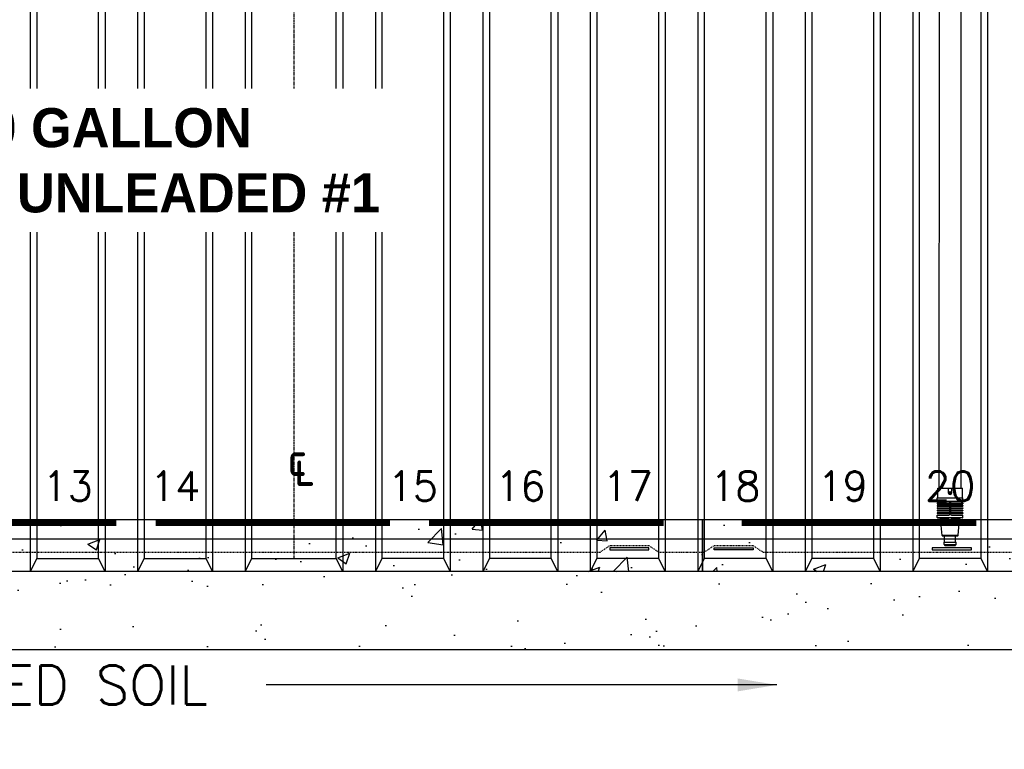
# Model space of a CAD drawing. Extents: x -169 to 7270, y -140 to 2984.
# Tile 145 of 256: x 1707 to 1858, y 200 to 312. Entities that reach past the tile are written whole.
import ezdxf
from ezdxf.enums import TextEntityAlignment as Align

# ---------------------------------------------------------------- set-up
doc = ezdxf.new("R2010")
doc.units = 0
doc.header["$MEASUREMENT"] = 0
doc.header["$PDSIZE"] = 1
doc.linetypes.add('CENTER1', pattern=[0.6625, 0.5, -0.075, 0.0125, -0.075])
doc.linetypes.add('HIDDEN3', pattern=[0.1875, 0.125, -0.0625])
doc.layers.get('DEFPOINTS').update_dxf_attribs({"linetype": 'CONTINUOUS'})
for name, color, linetype in [('CENTERLINE', 3, 'CENTER1'), ('CONCRETE-HATCH', 2, 'CONTINUOUS'), ('DIM', 3, 'CONTINUOUS'), ('FILL-TUBE', 1, 'CONTINUOUS'), ('PEAGRAVEL-HATCH', 3, 'CONTINUOUS'), ('TANK-ANCHOR', 4, 'CONTINUOUS'), ('TANK-DESCRIPTION', 3, 'CONTINUOUS'), ('TANK-HOLE', 5, 'CONTINUOUS'), ('TANK-UST', 5, 'CONTINUOUS'), ('TANK-UST-RIB', 7, 'CONTINUOUS'), ('TANK-UST-RIB-NO.', 7, 'CONTINUOUS'), ('TEXT', 3, 'CONTINUOUS')]:
    doc.layers.add(name, color=color, linetype=linetype)
doc.styles.add('BOLD', font='bold', dxfattribs={"height": 7.2})
doc.styles.add('SIMPLEX', font='simplex')
doc.dimstyles.new('DIM64', dxfattribs={"dimscale": 64, "dimtxt": 0.09375, "dimasz": 0.09375, "dimexe": 0.0625, "dimexo": 0.0625, "dimgap": 0.046875, "dimtad": 1, "dimdec": 4, "dimzin": 3, "dimdsep": 46, "dimlunit": 4, "dimtxsty": 'SIMPLEX', "dimcen": 0, "dimclrd": 256, "dimclre": 256, "dimclrt": 256, "dimadec": 0, "dimazin": 0, "dimtfac": 1, "dimtdec": 4, "dimtmove": 0, "dimatfit": 3, "dimfxl": 1, "dimfrac": 2, "dimtolj": 1, "dimtzin": 0, "dimarcsym": 0})

# ---------------------------------------------------------------- blocks, each defined once
blk = doc.blocks.new('*D14')
at = {"layer": 'DEFPOINTS', "color": 0, "transparency": 16777216}
for p in [(1422, 291.82), (1974, 290.51), (1422, 155.01)]:
    blk.add_point(p, dxfattribs=at)
at = {"layer": 'DIM', "lineweight": -2, "transparency": 16777216}
for p, q in [((1422, 287.82), (1422, 151.01)), ((1974, 286.51), (1974, 151.01)), ((1968, 155.01), (1428, 155.01))]:
    blk.add_line(p, q, dxfattribs=at)
at = {"layer": 'DIM', "transparency": 16777216}
for points in [[(1428, 156.01), (1428, 154.01), (1422, 155.01)], [(1968, 156.01), (1968, 154.01), (1974, 155.01)]]:
    blk.add_solid(points, dxfattribs=at)
at = {"layer": 'DIM', "transparency": 16777216, "insert": (1698, 162.58), "char_height": 6, "attachment_point": 5, "style": 'SIMPLEX'}
blk.add_mtext('\\A1;46\'-0" (TANK LENGTH)', dxfattribs=at)
blk = doc.blocks.new('*D7')
at = {"layer": 'DEFPOINTS', "color": 0, "transparency": 16777216}
for p in [(2010, 414.29), (1374, 414.01), (1374, 136.52)]:
    blk.add_point(p, dxfattribs=at)
at = {"layer": 'DIM', "lineweight": -2, "transparency": 16777216}
for p, q in [((1374, 410.01), (1374, 132.52)), ((2010, 410.29), (2010, 132.52)), ((2004, 136.52), (1380, 136.52))]:
    blk.add_line(p, q, dxfattribs=at)
at = {"layer": 'DIM', "transparency": 16777216}
for points in [[(1380, 137.52), (1380, 135.52), (1374, 136.52)], [(2004, 137.52), (2004, 135.52), (2010, 136.52)]]:
    blk.add_solid(points, dxfattribs=at)
at = {"layer": 'DIM', "transparency": 16777216, "insert": (1692, 144.09), "char_height": 6, "attachment_point": 5, "style": 'SIMPLEX'}
blk.add_mtext('\\A1;53\'-0" (F.V. TANK SLAB)', dxfattribs=at)

msp = doc.modelspace()

# ---------------------------------------------------------------- hatches: boundary and pattern name
at = {"layer": 'CONCRETE-HATCH', "linetype": 'Continuous'}
h = msp.add_hatch(dxfattribs=at)
h.set_pattern_fill('AR-CONC', color=256, scale=2.67, style=0)
h.set_pattern_definition([(50, (1423.785, -406.926), (19.15085, -1.67548), [2.0025, -22.0275]), (355, (1423.785, -406.926), (-3.70466, 20.08353), [1.602, -17.622]), (100.4514, (1425.38, -407.066), (15.4462, 18.40804), [1.70186, -18.7205]), (46.1842, (1423.785, -401.586), (28.4953, -4.41936), [3.0038, -33.0412]), (96.6356, (1426.16, -401.954), (24.9555, 26.0089), [2.5528, -28.0807]), (351.184, (1423.785, -401.586), (24.9555, 26.009), [2.403, -26.433]), (21, (1426.455, -402.921), (15.93742, -10.74992), [2.0025, -22.0275]), (326, (1426.455, -402.921), (6.4965, 19.3615), [1.602, -17.622]), (71.4514, (1427.783, -403.817), (22.43394, 8.61156), [1.70186, -18.7205]), (37.5, (1423.785, -406.926), (0.32467, 8.888266), [0, -17.4084, 0, -17.889, 0, -17.68875]), (7.5, (1423.785, -406.926), (7.02396, 10.53079), [0, -10.1994, 0, -17.0079, 0, -6.74175]), (327.5, (1417.831, -406.926), (14.25306, -0.602215), [0, -6.675, 0, -20.826, 0, -27.6345]), (317.5, (1415.161, -406.926), (15.57107, 2.6728), [0, -8.6775, 0, -13.8306, 0, -19.6245])])
h.paths.add_polyline_path([(1812, 227.50736), (1596, 227.50736), (1596, 235.50736), (1812, 235.50736)])
h = msp.add_hatch(dxfattribs=at)
h.set_pattern_fill('AR-CONC', color=256, scale=2.67, style=0)
h.set_pattern_definition([(50, (1647.295, -1008.742), (19.15085, -1.67548), [2.0025, -22.0275]), (355, (1647.295, -1008.742), (-3.70466, 20.08353), [1.602, -17.622]), (100.4514, (1648.89, -1008.881), (15.4462, 18.40804), [1.70186, -18.7205]), (46.1842, (1647.295, -1003.402), (28.49534, -4.41936), [3.00375, -33.04125]), (96.6356, (1649.67, -1003.77), (24.9555, 26.00895), [2.5528, -28.08074]), (351.1842, (1647.295, -1003.402), (24.9555, 26.009), [2.403, -26.433]), (21, (1649.965, -1004.737), (15.93742, -10.74992), [2.0025, -22.0275]), (326, (1649.965, -1004.737), (6.49652, 19.3615), [1.602, -17.622]), (71.4514, (1651.293, -1005.632), (22.43394, 8.61156), [1.70186, -18.7205]), (37.5, (1647.2945, -1008.7416), (0.324668, 8.888266), [0, -17.4084, 0, -17.889, 0, -17.68875]), (7.5, (1647.2945, -1008.742), (7.02396, 10.53079), [0, -10.1994, 0, -17.0079, 0, -6.74175]), (327.5, (1641.3404, -1008.7416), (14.25306, -0.602215), [0, -6.675, 0, -20.826, 0, -27.6345]), (317.5, (1638.67, -1008.742), (15.57107, 2.6728), [0, -8.6775, 0, -13.8306, 0, -19.6245])])
h.paths.add_polyline_path([(1986, 227.50736), (1812, 227.50736), (1812, 235.50736), (1986, 235.50736)])
at = {"layer": 'PEAGRAVEL-HATCH'}
h = msp.add_hatch(dxfattribs=at)
h.set_pattern_fill('AR-SAND', color=256, scale=7.5, style=0)
h.set_pattern_definition([(37.5, (1488.258, 215.52), (-0.47245, 14.45118), [0, -11.4, 0, -12.75, 0, -12.1875]), (7.5, (1488.258, 215.52), (13.2733, 21.1661), [0, -6.15, 0, -10.275, 0, -3.9375]), (327.5, (1479.033, 215.52), (23.35606, 0.04244), [0, -3.75, 0, -13.5, 0, -17.625]), (317.5, (1479.033, 215.52), (22.54595, 6.5826), [0, -1.875, 0, -8.85, 0, -10.125])])
h.paths.add_polyline_path([(1554.25755, 227.50736), (1551.75755, 227.50736), (1488.25755, 227.50736), (1488.25755, 215.52063), (1554.25755, 215.5206)])
h.paths.add_polyline_path([(1620.25755, 227.50736), (1617.75755, 227.50736), (1590, 227.50736), (1554.25755, 227.50736), (1554.25755, 215.5206), (1620.25755, 215.52058)])
h.paths.add_polyline_path([(1636.75755, 227.50736), (1634.25755, 227.50736), (1620.25755, 227.50736), (1620.25755, 215.52058), (1636.75755, 215.52058)])
h.paths.add_polyline_path([(1656.75755, 227.50736), (1654.25755, 227.50736), (1636.75755, 227.50736), (1636.75755, 215.52058), (1656.75755, 215.52057)])
h.paths.add_polyline_path([(1739.25755, 227.50736), (1736.75755, 227.50736), (1656.75755, 227.50736), (1656.75755, 215.52057), (1739.25755, 215.52054)])
h.paths.add_polyline_path([(1759.25755, 227.50736), (1756.75755, 227.50736), (1739.25755, 227.50736), (1739.25755, 215.52054), (1759.25755, 215.52054)])
h.paths.add_polyline_path([(1775.75755, 227.50736), (1773.25755, 227.50736), (1759.25755, 227.50736), (1759.25755, 215.52054), (1775.75755, 215.52053)])
h.paths.add_polyline_path([(1841.75755, 227.50736), (1839.25755, 227.50736), (1806, 227.50736), (1775.75755, 227.50736), (1775.75755, 215.52053), (1841.75755, 215.52051)])
h.paths.add_polyline_path([(1907.75755, 227.50736), (1905.25755, 227.50736), (1841.75755, 227.50736), (1841.75755, 215.52051), (1907.75755, 215.52049)])

# ---------------------------------------------------------------- linework, layer by layer
at = {"layer": 'CENTERLINE'}
msp.add_line((1749.25755, 351.50736), (1749.25755, 229.50736), dxfattribs=at)
at = {"layer": 'FILL-TUBE', "color": 1}
for p, q in [((1851.65417, 359.06905), (1851.65417, 240.32431)), ((1848.33821, 240.32431), (1848.34911, 348.28347)), ((1848.08774, 238.82181), (1848.08774, 240.32431)), ((1848.08774, 240.32431), (1851.90463, 240.32431)), ((1849.73436, 239.60496), (1849.73436, 240.32431)), ((1850.23436, 239.60496), (1850.23436, 240.32431)), ((1851.90463, 238.82181), (1851.90463, 240.32431)), ((1848.02524, 238.35306), (1848.02524, 238.82181)), ((1848.02524, 238.82181), (1851.96713, 238.82181)), ((1848.02524, 238.04056), (1848.02524, 237.94681)), ((1848.02524, 238.04056), (1851.96713, 238.04056)), ((1848.02524, 237.94681), (1851.96713, 237.94681)), ((1848.02524, 237.66556), (1848.02524, 237.57181)), ((1848.02524, 237.66556), (1851.96713, 237.66556)), ((1848.02524, 237.57181), (1851.96713, 237.57181)), ((1848.05649, 238.32181), (1851.93588, 238.32181)), ((1848.05649, 238.07181), (1849.80869, 238.07181)), ((1848.05649, 237.69681), (1849.80869, 237.69681)), ((1849.93369, 238.19681), (1849.93369, 238.32181)), ((1849.93369, 237.82181), (1849.93369, 237.94681)), ((1849.93369, 237.44681), (1849.93369, 237.57181)), ((1850.05869, 238.19681), (1850.05869, 238.32181)), ((1850.05869, 237.82181), (1850.05869, 237.94681)), ((1850.05869, 237.44681), (1850.05869, 237.57181)), ((1850.18369, 238.07181), (1851.93588, 238.07181)), ((1850.18369, 237.69681), (1851.93588, 237.69681)), ((1851.96713, 238.35306), (1851.96713, 238.82181)), ((1851.96713, 238.04056), (1851.96713, 237.94681)), ((1851.96713, 237.66556), (1851.96713, 237.57181)), ((1848.02524, 237.29056), (1848.02524, 237.19681)), ((1848.02524, 237.29056), (1851.96713, 237.29056)), ((1848.02524, 237.19681), (1851.96713, 237.19681)), ((1848.02524, 236.91556), (1848.02524, 236.82181)), ((1848.02524, 236.91556), (1851.96713, 236.91556)), ((1848.02524, 236.82181), (1851.96713, 236.82181)), ((1848.02524, 236.54056), (1848.02524, 236.44681)), ((1848.02524, 236.54056), (1851.96713, 236.54056)), ((1848.02524, 236.44681), (1851.96713, 236.44681)), ((1848.02524, 236.19681), (1849.80869, 236.19681)), ((1848.02524, 235.84061), (1848.02524, 236.19681)), ((1848.02524, 235.84061), (1851.96713, 235.84061)), ((1848.05649, 237.32181), (1849.80869, 237.32181)), ((1848.05649, 236.94681), (1849.80869, 236.94681)), ((1848.05649, 236.57181), (1849.80869, 236.57181)), ((1849.93369, 237.07181), (1849.93369, 237.19681)), ((1849.93369, 236.69681), (1849.93369, 236.82181)), ((1849.93369, 236.32181), (1849.93369, 236.44681)), ((1850.05869, 237.07181), (1850.05869, 237.19681)), ((1850.05869, 236.69681), (1850.05869, 236.82181)), ((1850.05869, 236.32181), (1850.05869, 236.44681)), ((1850.18369, 237.32181), (1851.93588, 237.32181)), ((1850.18369, 236.94681), (1851.93588, 236.94681)), ((1850.18369, 236.57181), (1851.93588, 236.57181)), ((1850.18369, 236.19681), (1851.96713, 236.19681)), ((1851.96713, 237.29056), (1851.96713, 237.19681)), ((1851.96713, 236.91556), (1851.96713, 236.82181)), ((1851.96713, 236.54056), (1851.96713, 236.44681)), ((1851.96713, 235.84061), (1851.96713, 236.19681)), ((1848.08774, 235.77811), (1848.34689, 235.77811)), ((1851.64549, 235.77811), (1848.34689, 235.77811)), ((1848.77036, 233.06453), (1848.53415, 235.59998)), ((1848.53415, 235.59998), (1849.80869, 235.59998)), ((1849.80869, 235.53748), (1849.80869, 235.77811)), ((1849.80869, 235.53748), (1850.18369, 235.53748)), ((1850.18369, 235.53748), (1850.18369, 235.77811)), ((1850.18369, 235.59998), (1851.45822, 235.59998)), ((1851.22201, 233.06453), (1851.45822, 235.59998)), ((1851.90463, 235.77811), (1851.64549, 235.77811)), ((1851.22201, 233.06453), (1848.77036, 233.06453)), ((1848.83263, 233.00735), (1851.15974, 233.00735)), ((1849.15024, 232.05105), (1849.15024, 233.00735)), ((1850.84213, 232.05105), (1850.84213, 233.00735)), ((1849.08774, 231.69485), (1849.08774, 232.05105)), ((1849.08774, 232.05105), (1850.90463, 232.05105)), ((1849.08774, 231.69485), (1850.90463, 231.69485)), ((1849.15024, 231.63235), (1850.84213, 231.63235)), ((1849.27524, 231.50735), (1850.71713, 231.50735)), ((1850.90463, 231.69485), (1850.90463, 232.05105))]:
    msp.add_line(p, q, dxfattribs=at)
msp.add_lwpolyline([(1849.98436, 239.50388), (1850.0719, 239.55442), (1850.0719, 239.65551), (1849.98436, 239.70605), (1849.89681, 239.65551), (1849.89681, 239.55442)], close=True, dxfattribs=at)
msp.add_circle((1849.98436, 239.60496), 0.21875, dxfattribs=at)
for centre, radius, start, end in [((1849.98436, 239.60496), 0.25, 180, 0), ((1848.05649, 238.35306), 0.03125, 180, 270), ((1848.05649, 238.04056), 0.03125, 90, 180), ((1848.05649, 237.66556), 0.03125, 90, 180), ((1849.80869, 238.19681), 0.125, 270, 0), ((1849.80869, 237.82181), 0.125, 270, 0), ((1849.80869, 237.44681), 0.125, 270, 0), ((1850.18369, 238.19681), 0.125, 180, 270), ((1850.18369, 237.82181), 0.125, 180, 270), ((1850.18369, 237.44681), 0.125, 180, 270), ((1851.93588, 238.35306), 0.03125, 270, 360), ((1851.93588, 238.04056), 0.03125, 0, 90), ((1851.93588, 237.66556), 0.03125, 0, 90), ((1848.05649, 237.29056), 0.03125, 90, 180), ((1848.05649, 236.91556), 0.03125, 90, 180), ((1848.05649, 236.54056), 0.03125, 90, 180), ((1848.08774, 235.84061), 0.0625, 180, 270), ((1849.80869, 237.07181), 0.125, 270, 0), ((1849.80869, 236.69681), 0.125, 270, 0), ((1849.80869, 236.32181), 0.125, 270, 0), ((1850.18369, 237.07181), 0.125, 180, 270), ((1850.18369, 236.69681), 0.125, 180, 270), ((1850.18369, 236.32181), 0.125, 180, 270), ((1851.90463, 235.84061), 0.0625, 270, 0), ((1851.93588, 237.29056), 0.03125, 0, 90), ((1851.93588, 236.91556), 0.03125, 0, 90), ((1851.93588, 236.54056), 0.03125, 0, 90), ((1848.34689, 235.59061), 0.1875, 2.8624052, 90), ((1851.64549, 235.59061), 0.1875, 90, 177.1375948), ((1848.83263, 233.06985), 0.0625, 184.8833535, 270), ((1851.15974, 233.06985), 0.0625, 270, 355.1166465), ((1849.15024, 231.69485), 0.0625, 180, 270), ((1849.27524, 231.63235), 0.125, 180, 270), ((1850.71713, 231.63235), 0.125, 270, 360), ((1850.84213, 231.69485), 0.0625, 270, 360)]:
    msp.add_arc(centre, radius, start, end, dxfattribs=at)
at = {"layer": 'TANK-ANCHOR', "color": 1}
for p, q in [((1812, 232.50736), (1596, 232.50736)), ((1986, 232.50736), (1812, 232.50736))]:
    msp.add_line(p, q, dxfattribs=at)
at = {"layer": 'TANK-ANCHOR'}
for points in [[(1812, 227.50736), (1596, 227.50736), (1596, 235.50736), (1812, 235.50736)], [(1986, 227.50736), (1812, 227.50736), (1812, 235.50736), (1986, 235.50736)]]:
    msp.add_lwpolyline(points, close=True, dxfattribs=at)
at = {"layer": 'TANK-ANCHOR', "color": 3, "const_width": 1}
for points in [[(1686, 235.00736), (1722, 235.00736)], [(1728, 235.00736), (1764, 235.00736)], [(1770, 235.00736), (1806, 235.00736)], [(1818, 235.00736), (1854, 235.00736)]]:
    msp.add_lwpolyline(points, dxfattribs=at)
at = {"layer": 'TANK-HOLE', "linetype": 'Continuous'}
msp.add_lwpolyline([(2010, 227.51592), (2006.35969, 221.38903), (1998.73312, 215.52046), (1686, 215.52056)], dxfattribs=at)
at = {"layer": 'TANK-UST'}
for p, q in [((1709.75755, 229.50736), (1719.25755, 229.50736)), ((1726.25755, 229.50736), (1735.75755, 229.50736)), ((1742.75755, 229.50736), (1755.75755, 229.50736)), ((1772.25755, 229.50736), (1762.75755, 229.50736)), ((1788.75755, 229.50736), (1779.25755, 229.50736)), ((1805.25755, 229.50736), (1795.75755, 229.50736)), ((1805.25756, 229.50735), (1795.75756, 229.50735)), ((1821.75755, 229.50736), (1812.25755, 229.50736)), ((1821.75756, 229.50735), (1812.25756, 229.50735)), ((1838.25755, 229.50736), (1828.75755, 229.50736)), ((1854.75755, 229.50736), (1845.25755, 229.50736))]:
    msp.add_line(p, q, dxfattribs=at)
at = {"layer": 'TANK-UST', "color": 2, "linetype": 'HIDDEN3'}
msp.add_lwpolyline([(1533.75755, 230.50736), (1693.298, 230.50736), (1694.798, 231.50736), (1700.798, 231.50736), (1702.298, 230.50736), (1709.73065, 230.50736), (1796.25506, 230.50736), (1797.75506, 231.50736), (1803.75506, 231.50736), (1805.25506, 230.50736), (1808.75, 230.50736), (1812.25506, 230.50736), (1813.75506, 231.50736), (1819.75506, 231.50736), (1821.25506, 230.50736), (1904.0002, 230.50736), (1911.25755, 230.50736), (1915.76255, 230.50736, 0.9539575), (1915.76255, 350.50736), (1911.25755, 350.50736), (1904.0002, 350.50736), (1808.75, 350.50736), (1709.73065, 350.50736), (1484.73065, 350.50736)], format="xyb", dxfattribs=at)
at = {"layer": 'TANK-UST', "color": 3}
for points in [[(1803.75506, 230.84069), (1803.75506, 231.17402), (1797.75506, 231.17402), (1797.75506, 230.84069)], [(1813.75506, 230.84069), (1813.75506, 231.17402), (1819.75506, 231.17402), (1819.75506, 230.84069)], [(1813.75507, 230.84069), (1813.75507, 231.17402), (1819.75507, 231.17402), (1819.75507, 230.84069)], [(1853.25507, 230.84069), (1853.25507, 231.17402), (1847.25507, 231.17402), (1847.25507, 230.84069)]]:
    msp.add_lwpolyline(points, close=True, dxfattribs=at)
at = {"layer": 'TANK-UST-RIB', "color": 7}
for p, q in [((1708.75755, 353.50736), (1708.75755, 227.50736)), ((1720.25755, 353.50736), (1720.25755, 227.50736)), ((1725.25755, 353.50736), (1725.25755, 227.50736)), ((1736.75755, 353.50736), (1736.75755, 227.50736)), ((1741.75755, 353.50736), (1741.75755, 227.50736)), ((1756.75755, 353.50736), (1756.75755, 227.50736)), ((1761.75755, 353.50736), (1761.75755, 227.50736)), ((1773.25755, 353.50736), (1773.25755, 227.50736)), ((1778.25755, 353.50736), (1778.25755, 227.50736)), ((1789.75755, 353.50736), (1789.75755, 227.50736)), ((1794.75755, 353.50736), (1794.75755, 227.50736)), ((1806.25755, 353.50736), (1806.25755, 227.50736)), ((1811.25755, 353.50736), (1811.25755, 227.50736)), ((1822.75755, 353.50736), (1822.75755, 227.50736)), ((1827.75755, 353.50736), (1827.75755, 227.50736)), ((1839.25755, 353.50736), (1839.25755, 227.50736)), ((1844.25755, 353.50736), (1844.25755, 227.50736)), ((1855.75755, 353.50736), (1855.75755, 227.50736))]:
    msp.add_line(p, q, dxfattribs=at)
at = {"layer": 'TANK-UST-RIB', "color": 5}
for points in [[(1708.75755, 227.50736), (1703.75755, 227.50736), (1702.75755, 229.50736), (1702.75755, 351.50736), (1703.75755, 353.50736), (1708.75755, 353.50736), (1709.75755, 351.50736), (1709.75755, 229.50736)], [(1725.25755, 227.50736), (1720.25755, 227.50736), (1719.25755, 229.50736), (1719.25755, 351.50736), (1720.25755, 353.50736), (1725.25755, 353.50736), (1726.25755, 351.50736), (1726.25755, 229.50736)], [(1741.75755, 227.50736), (1736.75755, 227.50736), (1735.75755, 229.50736), (1735.75755, 351.50736), (1736.75755, 353.50736), (1741.75755, 353.50736), (1742.75755, 351.50736), (1742.75755, 229.50736)], [(1761.75755, 227.50736), (1756.75755, 227.50736), (1755.75755, 229.50736), (1755.75755, 351.50736), (1756.75755, 353.50736), (1761.75755, 353.50736), (1762.75755, 351.50736), (1762.75755, 229.50736)], [(1778.25755, 227.50736), (1773.25755, 227.50736), (1772.25755, 229.50736), (1772.25755, 351.50736), (1773.25755, 353.50736), (1778.25755, 353.50736), (1779.25755, 351.50736), (1779.25755, 229.50736)], [(1794.75755, 227.50736), (1789.75755, 227.50736), (1788.75755, 229.50736), (1788.75755, 351.50736), (1789.75755, 353.50736), (1794.75755, 353.50736), (1795.75755, 351.50736), (1795.75755, 229.50736)], [(1811.25755, 227.50736), (1806.25755, 227.50736), (1805.25755, 229.50736), (1805.25755, 351.50736), (1806.25755, 353.50736), (1811.25755, 353.50736), (1812.25755, 351.50736), (1812.25755, 229.50736)], [(1827.75755, 227.50736), (1822.75755, 227.50736), (1821.75755, 229.50736), (1821.75755, 351.50736), (1822.75755, 353.50736), (1827.75755, 353.50736), (1828.75755, 351.50736), (1828.75755, 229.50736)], [(1844.25755, 227.50736), (1839.25755, 227.50736), (1838.25755, 229.50736), (1838.25755, 351.50736), (1839.25755, 353.50736), (1844.25755, 353.50736), (1845.25755, 351.50736), (1845.25755, 229.50736)], [(1860.75755, 227.50736), (1855.75755, 227.50736), (1854.75755, 229.50736), (1854.75755, 351.50736), (1855.75755, 353.50736), (1860.75755, 353.50736), (1861.75755, 351.50736), (1861.75755, 229.50736)]]:
    msp.add_lwpolyline(points, close=True, dxfattribs=at)

# ---------------------------------------------------------------- texts
at = {"layer": 'DIM', "insert": (1749.82576, 247.28189), "char_height": 6, "width": 112.2857143, "attachment_point": 2, "style": 'SIMPLEX'}
msp.add_mtext('℄', dxfattribs=at)
at = {"layer": 'TANK-UST-RIB-NO.', "style": 'SIMPLEX'}
for s, p in [('13', (1714.50755, 240.6473)), ('14', (1731.00755, 240.6473)), ('15', (1767.50755, 240.6473)), ('16', (1784.00755, 240.6473)), ('17', (1800.50755, 240.6473)), ('18', (1817.00755, 240.6473)), ('19', (1833.50755, 240.6473)), ('20', (1850.00755, 240.6473))]:
    msp.add_text(s, height=4.5, dxfattribs=at).set_placement(p, align=Align.MIDDLE)
at = {"layer": 'TEXT', "style": 'SIMPLEX'}
msp.add_text('UNDISTURBED SOIL', height=6, dxfattribs=at).set_placement((1698, 210.09068), align=Align.MIDDLE_CENTER)

# ---------------------------------------------------------------- dimensions: what is measured, and where the dimension line sits
at = {"layer": 'DIM'}
dim = msp.add_linear_dim(base=(1374, 136.51592), p1=(2010, 414.28861), p2=(1374, 414.00736), angle=180, text='<> (F.V. TANK SLAB)', dimstyle='DIM64', dxfattribs=at)
dim.commit()
dim.dimension.update_dxf_attribs({"geometry": '*D7', "text_midpoint": (1692, 144.08735)})
dim = msp.add_linear_dim(base=(1422, 155.00736), p1=(1974, 290.50736), p2=(1422, 291.81986), text='<> (TANK LENGTH)', dimstyle='DIM64', dxfattribs=at)
dim.commit()
dim.dimension.update_dxf_attribs({"geometry": '*D14', "text_midpoint": (1698, 162.57879)})

# ---------------------------------------------------------------- leaders
at = {"layer": 'TEXT'}
msp.add_leader([(1823.40074, 210.11806), (1744.99283, 210.11806)], dimstyle='DIM64', override={"dimgap": 0.0625, "dimtad": 0}, dxfattribs=at)

# ---------------------------------------------------------------- next in the draw order: texts
at = {"layer": 'TANK-DESCRIPTION', "insert": (1664.82888, 298.67363), "char_height": 6, "width": 95.9997625, "attachment_point": 1, "style": 'BOLD', "bg_fill": 3, "box_fill_scale": 1.5, "bg_fill_color": 256, "bg_fill_transparency": 0}
msp.add_mtext('\\pi15.07121; 25,000 GALLON \\P\\pi0.00539;REGULAR UNLEADED #1', dxfattribs=at)

doc.saveas('drawing.dxf')
